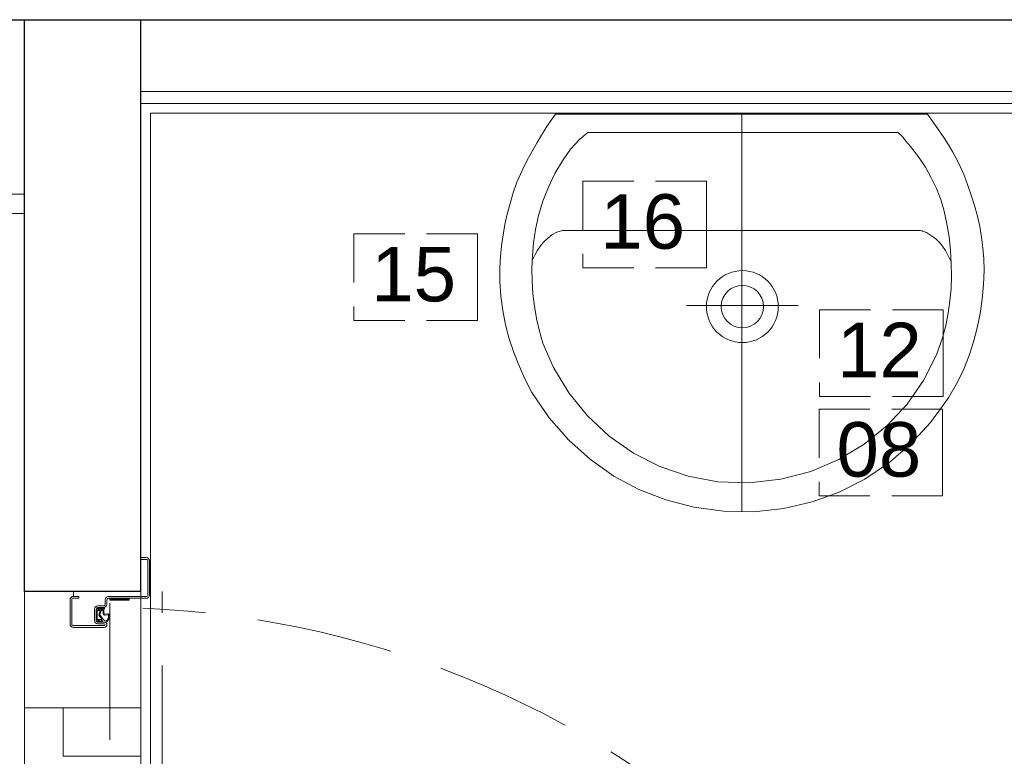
# Model space of a CAD drawing. Header units: metres. Extents: x 7408630 to 15602436, y 5561464 to 13303678.
# Tile 27 of 123: x 7412442 to 7412543, y 5563676 to 5563752. Entities that reach past the tile are written whole.
import ezdxf
from ezdxf.enums import TextEntityAlignment as Align

# ---------------------------------------------------------------- set-up
doc = ezdxf.new("R2010")
doc.units = ezdxf.units.M
doc.header["$MEASUREMENT"] = 0
for name, pattern in [('CARKOVANA', [7.5, 5, -2.5]), ('Hidden Line', [391.222223, 282.222223, -109]), ('HIDDEN2', [4.7625, 3.175, -1.5875])]:
    doc.linetypes.add(name, pattern=pattern)
for name, color, linetype, lineweight in [('!! 0_ Istn-sciany', 3, 'Continuous', 30), ('!! 0_Opis_pom', 9, 'Continuous', 13), ('!! 1_OPIS POM NOWE', 140, 'Continuous', 5), ('!! 2 ZABUDOWA GK-MDF', 54, 'Continuous', 13), ('!! 2_Drzwi - nowe remont', 33, 'Continuous', 9), ('!! 2_wypos-sanitarne', 240, 'Continuous', 9), ('Granica', 112, 'Continuous', 80)]:
    doc.layers.add(name, color=color, linetype=linetype, lineweight=lineweight)
doc.layers.add('!! 2_WYBURZENIA DO REMONTU', color=7, linetype='Continuous', lineweight=0, true_color=0x4d4d4d, plot=False)
doc.layers.add('!!2_oznaczenia wyposażenia', color=252, linetype='CARKOVANA', lineweight=13, true_color=0x696969)
doc.layers.add('Powierzchnia', color=140, linetype='Continuous', lineweight=5, plot=False)
doc.styles.add('ARIAL', font='tahoma.ttf')
doc.styles.add('ROMANS07', font='arial.ttf')

# ---------------------------------------------------------------- blocks, each defined once
blk = doc.blocks.new('8544-EI60')
at = {"color": 254, "true_color": 0xe9d9be}
for p, q in [((-5.3, 0), (6, 0)), ((6, 0), (7.4, -1.4)), ((-7.5, -2.2), (-7.5, -2.2)), ((-7.5, -5.2), (-7.5, -5.2)), ((-7.5, -8.2), (-7.5, -8.2)), ((-5.6, -0.1), (-7.4, -1.9)), ((-5.5, -3), (-7.4, -4.9)), ((-5.5, -6), (-7.4, -7.9)), ((-5.5, -1.4), (-6.6, -2.6)), ((-5.5, -4.4), (-6.6, -5.6)), ((-5.5, -7.4), (-6.6, -8.6)), ((-5.5, -3), (-5.5, -1.4)), ((-5.5, -6), (-5.5, -4.4)), ((-5.5, -7.4), (-5.3, -8)), ((-5.3, -8), (-1.2, -8)), ((-4.5, -3.9), (-4.5, -1)), ((-4.5, -1), (5, -1)), ((-4.5, -3.9), (0.4, -2.7)), ((-4.5, -5), (0.1, -3.8)), ((-4.5, -7), (-4.5, -5)), ((-4.5, -7), (-1.2, -7)), ((-0.7, -8.5), (-1.1, -12.4)), ((0.3, -8.6), (-0.1, -12.1)), ((0.1, -3.8), (5.2, -7.4)), ((0.4, -2.7), (5, -6.1)), ((5, -6.1), (5, -1)), ((6, -1.4), (6.6, -2.1)), ((6, -3.2), (6, -1.4)), ((6, -3.2), (7.4, -4.5)), ((6, -4.6), (6.6, -5.3)), ((6, -6), (6, -4.6)), ((6.7, -6.4), (7.5, -6)), ((7.5, -1.7), (7.5, -1.7)), ((7.5, -4.9), (7.5, -4.9)), ((7.5, -8), (7.6, -9.4)), ((3.1, -13.5), (-0.1, -13.5)), ((3, -12.5), (0.3, -12.5))]:
    blk.add_line(p, q, dxfattribs=at)
for centre, radius, start, end in [((-5.3, -0.5), 0.5, 90, 135), ((-7, -2.2), 0.5, 135, 180), ((-7, -2.2), 0.5, 180, 315), ((-7, -5.2), 0.5, 135, 180), ((-7, -5.2), 0.5, 180, 315), ((-7, -8.2), 0.5, 135, 180), ((-7, -8.2), 0.5, 180, 315), ((-1.2, -8.5), 1.5, 354.4366, 90), ((-1.2, -8.5), 0.5, 354.4366, 90), ((3.7, -9.5), 2.5, 302.4406, 54.3761), ((6.5, -6), 0.5, 180, 296.5747), ((7, -1.7), 0.5, 225, 0), ((7, -4.9), 0.5, 225, 0), ((5.1, -9.7), 2.5, 310.5414, 5.5701), ((7, -1.7), 0.5, 0, 45), ((7, -4.9), 0.5, 0, 45), ((0.4, -12.5), 1.5, 174.4366, 180.4125), ((-0.1, -12.5), 1, 180.4125, 270), ((0.3, -12.1), 0.4, 174.4366, 270), ((3, -11.5), 1, 270, 290.1212), ((3.1, -12.5), 1, 270, 288.9845), ((0.1, -3.8), 9.19, 290.1212, 302.4406), ((0.1, -3.8), 10.2, 288.9845, 310.5414)]:
    blk.add_arc(centre, radius, start, end, dxfattribs=at)
blk = doc.blocks.new('drzwi 90- sc 12')
h = blk.add_hatch()
h.set_pattern_fill('ANSI37', color=256, scale=0.022, angle=0.001, style=0)
h.set_pattern_definition([(45.0010491, (2407.02095, 648.17796), (-0.04939231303, 0.04939050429), []), (135.0010491, (2407.02095, 648.17796), (-0.04939050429, -0.04939231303), [])])
h.paths.add_polyline_path([(-13715.37, 20305.72), (-13715.57, 20305.72), (-13715.57, 20307.72), (-13715.37, 20307.72)])
at = {"linetype": 'Hidden Line', "lineweight": 9, "ltscale": 0.05}
for p, q in [((-13616.27, 20311.12), (-13716.27, 20311.12)), ((-13715.07, 20305.72), (-13617.47, 20305.72))]:
    blk.add_line(p, q, dxfattribs=at)
for p, q in [((-13715.57, 20308.32), (-13715.57, 20308.56)), ((-13715.57, 20307.69), (-13715.57, 20308.56)), ((-13715.57, 20307.82), (-13715.57, 20308.56)), ((-13715.57, 20307.72), (-13715.37, 20307.72)), ((-13715.77, 20301.96), (-13716.27, 20301.96))]:
    blk.add_line(p, q)
at = {"ltscale": 0.2}
for points in [[(-13715.57, 20307.51), (-13715.57, 20309.48, 0.414214), (-13715.91, 20309.82), (-13719.43, 20309.82, 0.414214), (-13719.77, 20309.48), (-13719.77, 20308.92), (-13719.59, 20308.92), (-13719.59, 20309.48, -0.414214), (-13719.43, 20309.64), (-13716.97, 20309.64)], [(-13716.97, 20309.64), (-13715.91, 20309.64, -0.414214), (-13715.75, 20309.48), (-13715.75, 20307.51)], [(-13715.75, 20307.76), (-13715.75, 20305.58, 0.414214), (-13715.41, 20305.24), (-13714.96, 20305.24, -0.414214), (-13714.8, 20305.08), (-13714.8, 20304.48, 0.414214), (-13714.46, 20304.14), (-13713.28, 20304.14, 0.414214), (-13712.94, 20304.48), (-13712.94, 20305.15, -1), (-13712.75, 20305.15), (-13712.75, 20301.96, -0.414214), (-13712.91, 20301.8), (-13715.43, 20301.8, -0.414214), (-13715.59, 20301.96), (-13715.59, 20302.52), (-13715.77, 20302.52), (-13715.77, 20301.96, 0.414214), (-13715.43, 20301.62), (-13712.91, 20301.62, 0.414214), (-13712.57, 20301.96), (-13712.57, 20305.15, 1), (-13713.12, 20305.15), (-13713.12, 20304.48, -0.414214), (-13713.28, 20304.32), (-13714.46, 20304.32, -0.414214), (-13714.62, 20304.48), (-13714.62, 20305.08, 0.414214), (-13714.96, 20305.42), (-13715.41, 20305.42, -0.414214), (-13715.57, 20305.58), (-13715.57, 20307.64)]]:
    blk.add_lwpolyline(points, format="xyb", dxfattribs=at)
at = {"lineweight": 30}
for points in [[(-13716.27, 20308.92), (-13721.27, 20308.92)], [(-13716.27, 20308.92), (-13716.27, 20296.92)]]:
    blk.add_lwpolyline(points, dxfattribs=at)
blk.add_lwpolyline([(-13715.37, 20307.72), (-13715.37, 20305.72), (-13715.57, 20305.72), (-13715.57, 20307.72)])
at = {"linetype": 'Hidden Line', "lineweight": 9, "ltscale": 0.05}
blk.add_arc((-13615.5, 20305.14), 99.12, 94.8005, 177.6944, dxfattribs=at)
at = {"extrusion": (0, 0, -1), "xscale": 0.09999999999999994, "yscale": 0.09999999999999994, "zscale": -0.1, "rotation": 179.9999999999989}
blk.add_blockref('8544-EI60', (13713.87, 20304.32), dxfattribs=at)
blk = doc.blocks.new('A$C527aaae0')
for points in [[(0.1915, -0.001), (0.1975, -0.0093), (0.203, -0.0173), (0.2082, -0.025), (0.213, -0.0326), (0.2175, -0.0402), (0.2216, -0.0479), (0.2255, -0.0558), (0.2292, -0.0639), (0.2328, -0.0735), (0.2366, -0.0845), (0.2399, -0.0953), (0.2429, -0.1061), (0.2453, -0.1169), (0.2473, -0.1278), (0.2487, -0.1389), (0.2495, -0.1502), (0.2498, -0.1618), (0.2492, -0.1766), (0.2478, -0.1918), (0.2457, -0.2067), (0.2428, -0.2214), (0.239, -0.2358), (0.2344, -0.25), (0.2289, -0.2639), (0.2225, -0.2775), (0.2132, -0.2936), (0.1947, -0.319), (0.174, -0.3415), (0.1513, -0.361), (0.1268, -0.3776), (0.1005, -0.391), (0.0726, -0.4011), (0.0432, -0.4079), (0.0125, -0.4112), (-0.0191, -0.4105), (-0.0495, -0.4063), (-0.0786, -0.3988), (-0.1062, -0.3881), (-0.1321, -0.3743), (-0.1563, -0.3574), (-0.1786, -0.3374), (-0.1988, -0.3143), (-0.2168, -0.2883), (-0.2237, -0.2746), (-0.2299, -0.2608), (-0.2353, -0.2468), (-0.24, -0.2327), (-0.2438, -0.2183), (-0.2467, -0.2037), (-0.2487, -0.1888), (-0.2498, -0.1735), (-0.2497, -0.1595), (-0.249, -0.1479), (-0.2479, -0.1367), (-0.2463, -0.1256), (-0.2444, -0.1148), (-0.242, -0.104), (-0.2392, -0.0932), (-0.2359, -0.0823), (-0.2322, -0.0712), (-0.2282, -0.0623), (-0.2242, -0.0541), (-0.22, -0.0461), (-0.2157, -0.0381), (-0.2113, -0.0303), (-0.2067, -0.0225), (-0.2019, -0.0148), (-0.1969, -0.0071), (-0.1921, -0.001)], [(0.1608, -0.0198), (0.1622, -0.0209), (0.1634, -0.022), (0.1645, -0.023), (0.1654, -0.024), (0.1663, -0.025), (0.1672, -0.0261), (0.1682, -0.0273), (0.1692, -0.0287), (0.1739, -0.0344), (0.1821, -0.0451), (0.1893, -0.0557), (0.1954, -0.0665), (0.2007, -0.0776), (0.2051, -0.0891), (0.2087, -0.1012), (0.2116, -0.114), (0.2138, -0.1277), (0.2152, -0.1416), (0.216, -0.1551), (0.2162, -0.1682), (0.2158, -0.181), (0.2146, -0.1937), (0.2128, -0.2063), (0.2103, -0.2189), (0.2069, -0.2316), (0.2007, -0.2493), (0.1874, -0.2756), (0.1704, -0.3001), (0.1499, -0.3221), (0.1263, -0.3413), (0.1, -0.3573), (0.0711, -0.3696), (0.0402, -0.3777), (0.0074, -0.3812), (-0.0248, -0.3802), (-0.0555, -0.3745), (-0.0846, -0.3645), (-0.1119, -0.3506), (-0.1369, -0.3331), (-0.1592, -0.3122), (-0.1785, -0.2885), (-0.1945, -0.2622), (-0.2053, -0.2373), (-0.2088, -0.2247), (-0.2117, -0.2119), (-0.2139, -0.1991), (-0.2155, -0.1862), (-0.2165, -0.1732), (-0.2167, -0.1601), (-0.2161, -0.147), (-0.2148, -0.1337), (-0.2129, -0.12), (-0.2097, -0.1056), (-0.2052, -0.0909), (-0.1995, -0.0763), (-0.1928, -0.0622), (-0.1851, -0.049), (-0.1767, -0.0372), (-0.1676, -0.0271), (-0.159, -0.0198)]]:
    blk.add_lwpolyline(points, close=True)
blk.add_lwpolyline([(0.2151, -0.1518), (0.2126, -0.1464), (0.21, -0.1415), (0.2071, -0.1372), (0.2038, -0.1333), (0.2, -0.1297), (0.1955, -0.1264), (0.1903, -0.1232), (0.1842, -0.1211), (-0.1851, -0.1211), (-0.1909, -0.1228), (-0.1959, -0.1256), (-0.2003, -0.1289), (-0.2043, -0.1326), (-0.2078, -0.1367), (-0.2109, -0.1413), (-0.2137, -0.1463), (-0.2163, -0.1518), (-0.2163, -0.1521)])
at = {"lineweight": 5}
for points in [[(0.1863, -0.1214), (0.1863, -0.1211)], [(0.1863, -0.1211), (0.1863, -0.1214)]]:
    blk.add_lwpolyline(points, dxfattribs=at)
for radius in [0.0371, 0.0219]:
    blk.add_circle((0.0005, -0.1995), radius)
at = {"layer": 'DEFPOINTS', "lineweight": 5}
for points in [[(0, 0), (0, -0.4111)], [(-0.0573, -0.1985), (0.0582, -0.1985)]]:
    blk.add_lwpolyline(points, dxfattribs=at)
blk = doc.blocks.new('A$C9c944097')
at = {"layer": '!! 0_ Istn-sciany'}
for points in [[(1638.5, -3505.47213), (1875.5, -3505.47213)], [(1739.5, -3564.47213), (1739.5, -3505.47213)], [(1751.5, -3564.47213), (1751.5, -3505.47213)]]:
    blk.add_lwpolyline(points, dxfattribs=at)
at = {"layer": '!! 2 ZABUDOWA GK-MDF'}
for points in [[(1751.5, -3512.87213), (1875.5, -3512.87213)], [(1751.5, -3514.12213), (1875.5, -3514.12213)], [(1739.5, -3523.47213), (1638.5, -3523.47213)], [(1739.5, -3525.47213), (1638.5, -3525.47213)]]:
    blk.add_lwpolyline(points, dxfattribs=at)
at = {"layer": '!! 2_WYBURZENIA DO REMONTU', "linetype": 'HIDDEN2', "ltscale": 3}
for points in [[(1739.5, -3576.47213), (1739.5, -3564.47213)], [(1751.5, -3576.47213), (1751.5, -3564.47213)], [(1751.5, -3576.47213), (1739.5, -3576.47213)]]:
    blk.add_lwpolyline(points, dxfattribs=at)
for points in [[(1739.5, -3576.47213), (1751.5, -3576.47213), (1751.5, -3564.47213), (1739.5, -3564.47213)], [(1743.5, -3581.47213), (1743.5, -3576.47213), (1751.5, -3576.47213), (1751.5, -3581.47213)]]:
    blk.add_lwpolyline(points, close=True, dxfattribs=at)
at = {"layer": '!!2_oznaczenia wyposażenia', "color": 7}
for points in [[(1797.09821, -3522.14656), (1809.84791, -3522.14656), (1809.84791, -3531.07284), (1797.09821, -3531.07284)], [(1773.47763, -3527.58002), (1786.22734, -3527.58002), (1786.22734, -3536.50629), (1773.47763, -3536.50629)], [(1821.52296, -3535.40567), (1834.27266, -3535.40567), (1834.27266, -3544.33194), (1821.52296, -3544.33194)], [(1821.46139, -3545.66), (1834.21109, -3545.66), (1834.21109, -3554.58628), (1821.46139, -3554.58628)]]:
    blk.add_lwpolyline(points, dxfattribs=at)
for points in [[(1797.09821, -3531.07284), (1809.84791, -3531.07284), (1809.84791, -3522.14656), (1797.09821, -3522.14656)], [(1773.47763, -3536.50629), (1786.22734, -3536.50629), (1786.22734, -3527.58002), (1773.47763, -3527.58002)], [(1821.52296, -3544.33194), (1834.27266, -3544.33194), (1834.27266, -3535.40567), (1821.52296, -3535.40567)], [(1821.46139, -3554.58628), (1834.21109, -3554.58628), (1834.21109, -3545.66), (1821.46139, -3545.66)]]:
    blk.add_lwpolyline(points, close=True, dxfattribs=at)
at = {"layer": 'Powierzchnia'}
for points in [[(1751.5, -3514.12213), (1875.5, -3514.12213), (1875.5, -3533.47213), (1962.5, -3533.47213), (1962.5, -3676.47213), (1751.5, -3676.47213)], [(1752.5, -3515.12213), (1874.5, -3515.12213), (1874.5, -3534.47213), (1961.5, -3534.47213), (1961.5, -3675.47213), (1752.5, -3675.47213)], [(1739.5, -3676.47213), (1638.5, -3676.47213), (1638.5, -3525.47213), (1739.5, -3525.47213)]]:
    blk.add_lwpolyline(points, close=True, dxfattribs=at)
at = {"layer": '!! 2_Drzwi - nowe remont', "rotation": 269.9999999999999}
blk.add_blockref('drzwi 90- sc 12', (-18557.42434, -17280.74183), dxfattribs=at)
at = {"layer": '!! 2_wypos-sanitarne', "xscale": 100, "yscale": 100, "zscale": 100}
blk.add_blockref('A$C527aaae0', (1813.5, -3515.12213), dxfattribs=at)
at = {"layer": '!! 0_Opis_pom', "ltscale": 0.7, "style": 'ARIAL'}
for tag, p in [('B2,14', (2497.12282, -23.97252)), ('B2,12', (1965.56932, -35.77631)), ('B2,11', (1692.08817, -60.77765)), ('B2,16', (3818.15438, -63.71828)), ('B2,19.1', (5324.74708, -87.92078)), ('B2,17', (4129.82322, -93.25972)), ('B2,15', (3189.46558, -109.69496)), ('B2,10', (1351.71035, -111.25665)), ('B2,13', (2272.99389, -121.89624)), ('A2,5', (1075.52681, -127.78965)), ('B2,18', (4545.51277, -234.12017)), ('B2,19', (5775.76711, -239.42159)), ('A2,4', (318.83322, -329.3265)), ('A2.1', (994.53557, -353.44633)), ('B2.7', (3171.3557, -458.01164)), ('B2.2', (3599.26223, -690.3637)), ('A2.2', (994.53557, -692.67095)), ('B2,21', (4593.23787, -912.69388)), ('B2,9', (1798.58924, -939.09545)), ('A2.3', (455.44717, -940.66614)), ('B2,4', (3116.67143, -940.65712)), ('B2,3', (3297.35823, -941.16418)), ('B2,8', (2517.28573, -960.07338)), ('B2,20', (5834.09772, -965.70749)), ('B2.1', (3927.81794, -970.24709)), ('B2,5', (3309.56672, -1129.12418)), ('B2,6', (3122.36837, -1171.43557)), ('C2,2', (3435.86614, -1487.77973)), ('C2,1', (3957.73656, -2408.10352)), ('C2,3', (3457.72791, -2555.15039)), ('D1,1', (2554.19917, -3205.91504)), ('C2,4', (3866.78124, -3285.77383)), ('D1,4', (1780.27581, -3366.18103)), ('D1,6', (1380.86316, -3373.10994)), ('D1,3', (2098.36626, -3546.18257)), ('C2,5', (3178.15957, -3610.67242)), ('D1,5', (1914.6928, -3621.18339)), ('D1,2', (2201.15492, -3794.18451)), ('D1,7', (477.95048, -4408.76849)), ('D1,8', (338.43039, -4834.32895))]:
    blk.add_attdef(tag, text='', height=11.968, dxfattribs=at).set_placement(p, align=Align.MIDDLE_CENTER)
at = {"layer": '!! 1_OPIS POM NOWE', "style": 'ARIAL'}
for tag, p in [('C2.5B', (3593.7377, -3168.5911)), ('C2,5C', (3526.78796, -3281.02046)), ('C2.4', (3997.15534, -3347.99835)), ('E2,2', (2945.33506, -3413.31629)), ('C2,5A', (3566.4961, -3615.37865)), ('E2.9', (3984.52714, -3783.77287)), ('E2.7', (4645.53364, -3784.14655)), ('D1,2', (2903.25587, -3794.18451)), ('E2.2', (3405.83089, -4049.74196)), ('E2.8', (4380.36687, -4058.97571)), ('E2.6', (5154.87983, -4066.29138)), ('E2.1', (4427.07303, -4318.94156)), ('E2,3', (3401.59976, -4465.83792)), ('E2.4', (3758.95342, -4705.0924)), ('E2.5', (5238.11734, -4786.79525))]:
    blk.add_attdef(tag, text='', height=11.968, dxfattribs=at).set_placement(p, align=Align.MIDDLE_CENTER)
at = {"layer": '!!2_oznaczenia wyposażenia', "color": 7, "char_height": 7.5, "width": 10.9940302, "attachment_point": 3, "style": 'ROMANS07'}
for s, insert in [('{\\fArial|b0|i0|c162|p34;\\H0.75x;1\\fArial|b0|i0|c238|p34;6}', (1807.63622, -3523.4791)), ('{\\fArial|b0|i0|c162|p34;\\H0.75x;1\\fArial|b0|i0|c238|p34;5}', (1784.01564, -3528.91256)), ('{\\fArial|b0|i0|c162|p34;\\H0.75x;12}', (1832.06097, -3536.73821)), ('{\\fArial|b0|i0|c162|p34;\\H0.75x;08}', (1831.9994, -3546.99254))]:
    blk.add_mtext(s, dxfattribs=dict(at, insert=insert))

msp = doc.modelspace()

# ---------------------------------------------------------------- block references
at = {"layer": 'Granica'}
msp.add_blockref('A$C9c944097', (7410702.59401, 5567256.9858), dxfattribs=at)

doc.saveas('drawing.dxf')
